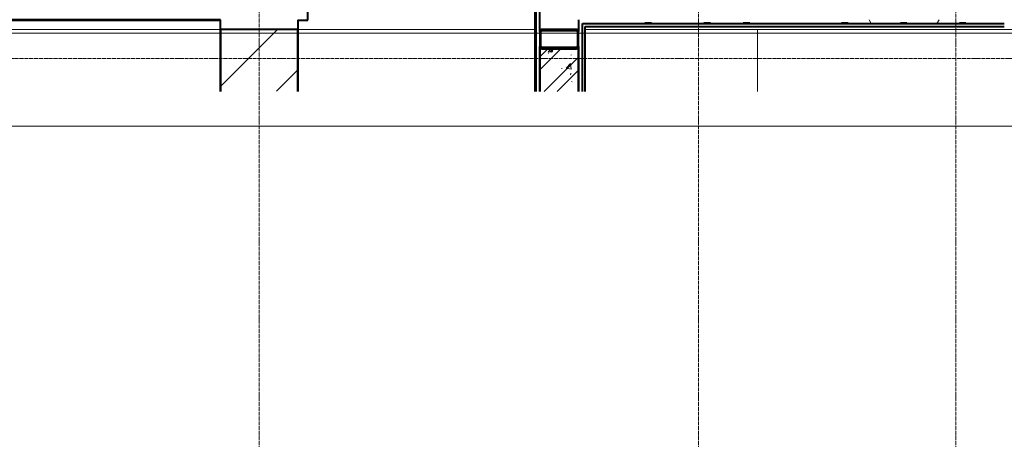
# Model space of a CAD drawing. Header units: millimetres. Extents: x 2069 to 83669, y 801 to 118701.
# Tile 27 of 145: x 12620 to 17707, y 38384 to 40554. Entities that reach past the tile are written whole.
import ezdxf

# ---------------------------------------------------------------- set-up
doc = ezdxf.new("R2010")
doc.units = ezdxf.units.MM
doc.linetypes.add('ADSK_Линия сетки', pattern=[25, 20, -2.5, 0, -2.5])
doc.linetypes.add('ADSK_Линия сетки_2_', pattern=[25, 20, -2.5, 0, -2.5])
for name, color, linetype, lineweight in [('Несущие колонны', 7, 'Continuous', 18), ('Оси', 7, 'Continuous', 9), ('Перекрытия', 7, 'Continuous', 18), ('Стены разрез', 7, 'Continuous', 40), ('Стены штриховка', 7, 'Continuous', 40), ('Тонкие линии', 7, 'Continuous', 18)]:
    doc.layers.add(name, color=color, linetype=linetype, lineweight=lineweight)
pattern_1 = [(0, (0, 0), (406.4, 101.6), [33.528, -271.272, 33.528, -271.272, -1625.6]), (0, (0, 0), (406.4, 101.6), [-609.6, 33.528, -576.072, 33.528, -271.272, -711.2]), (0, (0, 0), (406.4, 101.6), [-1524, 33.528, -169.672, 33.528, -474.472]), (120, (152.4, 50.8), (-291.188181, 301.1527241), [33.528, -271.272, 33.528, -271.272, -1625.6]), (120, (152.4, 50.8), (-291.188181, 301.1527241), [-609.6, 33.528, -576.072, 33.528, -271.272, -711.2]), (120, (152.4, 50.8), (-291.188181, 301.1527241), [-1524, 33.528, -169.672, 33.528, -474.472]), (240, (203.2, 254), (-115.211819, -402.7527241), [33.528, -271.272, 33.528, -271.272, -1625.6]), (240, (203.2, 254), (-115.211819, -402.7527241), [-609.6, 33.528, -576.072, 33.528, -271.272, -711.2]), (240, (203.2, 254), (-115.211819, -402.7527241), [-1524, 33.528, -169.672, 33.528, -474.472])]

# ---------------------------------------------------------------- blocks, each defined once
blk = doc.blocks.new('Труба прямоугольного сечения _ГОСТ 32931-2015_-Колонна - Труба прямоугольная 200x6-4781851-Оборудование_B2_-11_400__На лист секция 6_-11_400')
at = {"layer": 'Несущие колонны', "lineweight": 9, "true_color": 0xaaaaaa}
h = blk.add_hatch(dxfattribs=at)
h.set_pattern_fill('FP_5', color=253, style=0, pattern_type=2)
h.set_pattern_definition([(45, (13042859.66, 9250400.3), (-251.447171, 251.447171), []), (45, (13042859.66, 9250781.3), (-251.447171, 251.447171), [])])
h.paths.add_polyline_path([(-88, -50), (88, -50), (96.5, -46.5), (100, -38), (100, 38), (96.5, 46.5), (88, 50), (-88, 50), (-96.5, 46.5), (-100, 38), (-100, -38), (-96.5, -46.5)])
h.paths.add_polyline_path([(-88, -44), (-92.2, -42.2), (-94, -38), (-94, 38), (-92.2, 42.2), (-88, 44), (88, 44), (92.2, 42.2), (94, 38), (94, -38), (92.2, -42.2), (88, -44), (-16.6, -44)])
at = {"layer": 'Несущие колонны', "color": 253, "lineweight": 40, "true_color": 0xaaaaaa}
for p, q in [((-100, 38), (-100, -38)), ((-94, -38), (-94, 38)), ((88, 50), (-88, 50)), ((-88, 44), (88, 44)), ((94, 38), (94, -38)), ((100, -38), (100, 38)), ((88, -44), (-88, -44)), ((-88, -50), (88, -50))]:
    blk.add_line(p, q, dxfattribs=at)
for centre, radius, start, end in [((-88, 38), 12, 90, 180), ((-88, 38), 6, 90, 180), ((88, 38), 12, 0, 90), ((88, 38), 6, 0, 90), ((-88, -38), 12, 180, 270), ((-88, -38), 6, 180, 270), ((88, -38), 6, 270, 0), ((88, -38), 12, 270, 360)]:
    blk.add_arc(centre, radius, start, end, dxfattribs=at)
blk = doc.blocks.new('135_SLK_GD_AR_rvt-1-Оборудование_B2_-11_400__На лист секция 6_-11_400')
at = {"layer": 'Стены разрез', "lineweight": 9, "true_color": 0xaaaaaa}
h = blk.add_hatch(dxfattribs=at)
h.set_pattern_fill('FP_4', color=253, style=0, pattern_type=2)
h.set_pattern_definition(pattern_1)
h.paths.add_polyline_path([(-13042979.7, -9250672), (-13042959.7, -9250672), (-13042959.7, -9249800.3), (-13042979.7, -9249800.3), (-13042979.7, -9250446.8)])
h.paths.add_polyline_path([(-13042959.7, -9248900.3), (-13042959.7, -9248780.3), (-13042979.7, -9248780.3), (-13042979.7, -9248900.3)])
h = blk.add_hatch(dxfattribs=at)
h.set_pattern_fill('FP_4', color=253, style=0, pattern_type=2)
h.set_pattern_definition(pattern_1)
h.paths.add_polyline_path([(-13041324.7, -9250320.3), (-13041059.7, -9250320.3), (-13041059.7, -9250300.3), (-13042759.7, -9250300.3), (-13042759.7, -9250320.3), (-13041524.7, -9250320.3)])
h = blk.add_hatch(dxfattribs=at)
h.set_pattern_fill('FP_4', color=253, style=0, pattern_type=2)
h.set_pattern_definition(pattern_1)
h.paths.add_polyline_path([(-13042741.2, -9250672), (-13042739.7, -9250672), (-13042739.7, -9250320.3), (-13042759.7, -9250320.3), (-13042759.7, -9250672), (-13042752.5, -9250672)])
h = blk.add_hatch(dxfattribs=at)
h.set_pattern_fill('FP_4', color=253, style=0, pattern_type=2)
h.set_pattern_definition(pattern_1)
h.paths.add_polyline_path([(-13040559.7, -9250320.3), (-13040559.7, -9250300.3), (-13041059.7, -9250300.3), (-13041059.7, -9250320.3), (-13040607, -9250320.3)])
h = blk.add_hatch(dxfattribs=at)
h.set_pattern_fill('FP_4', color=253, style=0, pattern_type=2)
h.set_pattern_definition(pattern_1)
h.paths.add_polyline_path([(-13040308.1, -9250320.3), (-13040308.1, -9250300.3), (-13040559.7, -9250300.3), (-13040559.7, -9250320.3)])
h = blk.add_hatch(dxfattribs=at)
h.set_pattern_fill('FP_1', color=253, style=0, pattern_type=2)
h.set_pattern_definition([(50, (0, 0), (218.6211678, -19.1267987), [22.86, -251.46]), (355, (0, 0), (-42.2918743, 229.2684153), [18.288, -201.168]), (100.451, (18.22, -1.6), (176.3310746, 210.139632), [19.428, -213.708]), (46.184, (0, 60.96), (325.29495, -50.4516404), [34.29, -377.19]), (96.636, (27.1, 56.76), (284.8830085, 296.912656), [29.142, -320.562]), (351.184, (0, 60.96), (284.8858166, 296.910704), [27.432, -301.752]), (21, (30.48, 45.72), (181.9375257, -122.7183205), [22.86, -251.46]), (326, (30.48, 45.72), (74.1622266, 221.0261817), [18.288, -201.168]), (71.451, (45.64, 35.5), (256.100348, 98.305262), [19.428, -213.708]), (37.5, (0, 0), (3.70638957, 101.46589536), [3.353, -195.377, 3.353, -200.863, -201.93]), (37.5, (0, 0), (3.70638957, 101.46589536), [-402.946, 3.353, -198.577]), (7.5, (0, 0), (80.18357624, 120.2165259), [3.353, -113.081, 3.353, -190.805, -76.962]), (7.5, (0, 0), (80.18357624, 120.2165259), [-310.591, 3.353, -73.609]), (327.5, (-67.97, 0), (162.70864647, -6.87497134), [3.353, -72.847, 3.353, -234.391, -315.468]), (327.5, (-67.97, 0), (162.70864647, -6.87497134), [-313.944, 3.353, -312.115]), (317.5, (-98.45, 0), (177.7546761, 30.511831), [3.353, -95.707, 3.353, -154.534, -224.028]), (317.5, (-98.45, 0), (177.7546761, 30.511831), [-256.946, 3.353, -220.675])])
h.paths.add_polyline_path([(-13042759.7, -9250672), (-13042759.7, -9250450.3), (-13042959.7, -9250450.3), (-13042959.7, -9250672), (-13042763.2, -9250672)])
h = blk.add_hatch(dxfattribs=at)
h.set_pattern_fill('FP_2', color=253, style=0, pattern_type=2)
h.set_pattern_definition([(45, (0, 0), (-101.0278814, 101.0278814), []), (45, (67.35, 0), (-101.0278814, 101.0278814), [])])
h.paths.add_polyline_path([(-13042759.7, -9250672), (-13042759.7, -9250450.3), (-13042959.7, -9250450.3), (-13042959.7, -9250672), (-13042763.2, -9250672)])
at = {"layer": 'Перекрытия', "color": 253, "true_color": 0xaaaaaa}
for p, q in [((-13044609.7, -9250350.3), (-13051359.7, -9250350.3)), ((-13042984.7, -9250350.3), (-13044209.7, -9250350.3)), ((-13041834.7, -9250350.3), (-13042724.7, -9250350.3)), ((-13041834.7, -9250672), (-13041834.7, -9250350.3)), ((-13040514.7, -9250350.3), (-13041834.7, -9250350.3))]:
    blk.add_line(p, q, dxfattribs=at)
at = {"layer": 'Стены разрез', "color": 253, "true_color": 0xaaaaaa}
for p, q in [((-13044157.7, -9250302.3), (-13044157.7, -9249800.3)), ((-13042984.7, -9249800.3), (-13042984.7, -9250672)), ((-13042959.7, -9250362.3), (-13042959.7, -9250000.3)), ((-13044611.7, -9250300.3), (-13049809.7, -9250300.3)), ((-13049809.7, -9250302.3), (-13044611.7, -9250302.3)), ((-13044609.7, -9250300.3), (-13044611.7, -9250300.3)), ((-13044611.7, -9250302.3), (-13044611.7, -9250672)), ((-13044609.7, -9250350.3), (-13044609.7, -9250300.3)), ((-13044209.7, -9250300.3), (-13044209.7, -9250302.3)), ((-13044209.7, -9250302.3), (-13044209.7, -9250350.3)), ((-13044207.7, -9250302.3), (-13044159.7, -9250302.3)), ((-13044207.7, -9250672), (-13044207.7, -9250302.3)), ((-13044159.7, -9250302.3), (-13044157.7, -9250302.3)), ((-13042759.7, -9250300.3), (-13042759.7, -9250320.3)), ((-13042759.7, -9250320.3), (-13042759.7, -9250335.3)), ((-13042759.7, -9250335.3), (-13042759.7, -9250362.3)), ((-13042724.7, -9250335.3), (-13041059.7, -9250335.3)), ((-13042724.7, -9250672), (-13042724.7, -9250335.3)), ((-13041059.7, -9250335.3), (-13040559.7, -9250335.3)), ((-13042959.7, -9250450.3), (-13042959.7, -9250438.3)), ((-13042759.7, -9250438.3), (-13042759.7, -9250450.3)), ((-13042947.7, -9250450.3), (-13042959.7, -9250450.3)), ((-13042759.7, -9250450.3), (-13042771.7, -9250450.3))]:
    blk.add_line(p, q, dxfattribs=at)
at = {"layer": 'Стены штриховка', "color": 253, "true_color": 0xaaaaaa}
for p, q in [((-13042979.7, -9249800.3), (-13042979.7, -9250672)), ((-13042739.7, -9250320.3), (-13041059.7, -9250320.3)), ((-13042739.7, -9250335.3), (-13042739.7, -9250320.3)), ((-13042739.7, -9250672), (-13042739.7, -9250335.3)), ((-13041059.7, -9250320.3), (-13040559.7, -9250320.3)), ((-13042959.7, -9250450.3), (-13042959.7, -9250672)), ((-13042959.7, -9250672), (-13042959.7, -9250450.3)), ((-13042759.7, -9250672), (-13042759.7, -9250450.3)), ((-13042759.7, -9250450.3), (-13042759.7, -9250672))]:
    blk.add_line(p, q, dxfattribs=at)
at = {"layer": 'Несущие колонны', "color": 253, "lineweight": 18, "true_color": 0xaaaaaa}
blk.add_blockref('Труба прямоугольного сечения _ГОСТ 32931-2015_-Колонна - Труба прямоугольная 200x6-4781851-Оборудование_B2_-11_400__На лист секция 6_-11_400', (-13042859.7, -9250400.3), dxfattribs=at)
blk = doc.blocks.new('Бетон-Прямоугольная-Колонна - CLM_Подземные этажи_В40-400х1000-V90-Оборудование_B2_-11_400__На лист секция 6_-11_400')
at = {"layer": 'Несущие колонны', "lineweight": 9, "true_color": 0xaaaaaa}
h = blk.add_hatch(dxfattribs=at)
h.set_pattern_fill('FP_54', color=253, style=0, pattern_type=2)
h.set_pattern_definition([(45, (13044409.66, 9250850.3), (-314.308964, 314.308964), []), (45, (13044723.97, 9250850.3), (-314.308964, 314.308964), [555.625, -111.125, 3.353, -107.772])])
h.paths.add_polyline_path([(200, 178.3), (200, 500), (-200, 500), (-200, 178.3)])
at = {"layer": 'Несущие колонны', "color": 253, "lineweight": 40, "true_color": 0xaaaaaa}
for p, q in [((200, 500), (-200, 500)), ((-200, 500), (-200, 178.3)), ((200, 178.3), (200, 500))]:
    blk.add_line(p, q, dxfattribs=at)
blk = doc.blocks.new('135_SLK_GD_KR_rvt-1-Оборудование_B2_-11_400__На лист секция 6_-11_400')
at = {"layer": 'Оси', "color": 254, "linetype": 'ADSK_Линия сетки_2_', "true_color": 0xe5e5e5}
blk.add_line((-13054512.4, -9250850.3), (-12976778.8, -9250850.3), dxfattribs=at)
at = {"layer": 'Несущие колонны', "color": 253, "lineweight": 18, "true_color": 0xaaaaaa}
blk.add_blockref('Бетон-Прямоугольная-Колонна - CLM_Подземные этажи_В40-400х1000-V90-Оборудование_B2_-11_400__На лист секция 6_-11_400', (-13044409.7, -9250850.3), dxfattribs=at)
blk = doc.blocks.new('A$C946fac60')
at = {"layer": 'Оси', "color": 253, "linetype": 'ADSK_Линия сетки', "true_color": 0xaaaaaa}
for p, q in [((10902.7, 800), (10902.7, 90869.8)), ((13172.7, 800), (13172.7, 90869.8)), ((14502.7, 800), (14502.7, 90869.8)), ((78533.6, 17531.6), (800, 17531.6)), ((78533.6, 17181.6), (800, 17181.6))]:
    blk.add_line(p, q, dxfattribs=at)
at = {"layer": 'Тонкие линии', "color": 253, "true_color": 0xaaaaaa}
blk.add_line((15302.7, 17661.6), (3702.7, 17661.6), dxfattribs=at)
at = {"lineweight": 5}
for name in ['135_SLK_GD_KR_rvt-1-Оборудование_B2_-11_400__На лист секция 6_-11_400', '135_SLK_GD_AR_rvt-1-Оборудование_B2_-11_400__На лист секция 6_-11_400']:
    blk.add_blockref(name, (13055312.4, 9268031.9), dxfattribs=at)

msp = doc.modelspace()

# ---------------------------------------------------------------- block references
msp.add_blockref('A$C946fac60', (2954.3, 22822.3))

doc.saveas('drawing.dxf')
